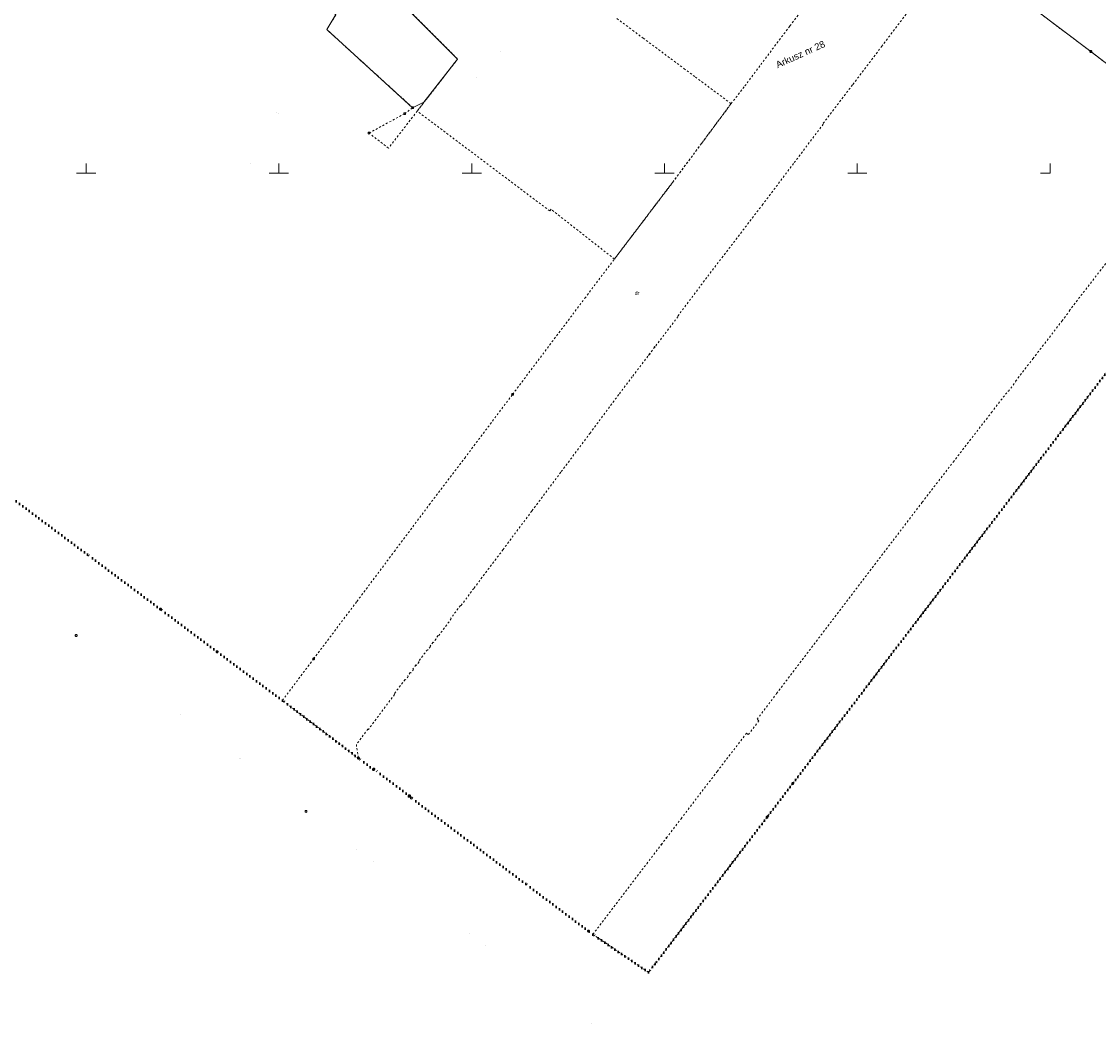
# Model space of a CAD drawing. Extents: x 6472695 to 6473494, y 5822279 to 5823456.
# Tile 3 of 51: x 6472933 to 6473213, y 5822279 to 5822539. Entities that reach past the tile are written whole.
import ezdxf
from ezdxf.enums import TextEntityAlignment as Align

# ---------------------------------------------------------------- set-up
doc = ezdxf.new("R2010")
doc.units = 0
doc.linetypes.add('KROPK2', pattern=[1, 0.05, -0.95])
doc.linetypes.add('PRZER1-1', pattern=[1, 0.5, -0.5])
doc.layers.get('0').update_dxf_attribs({"linetype": 'CONTINUOUS'})
for name, color, linetype, lineweight in [('EGDE', 7, 'CONTINUOUS', 18), ('EGPG', 7, 'CONTINUOUS', 18), ('GESJAE', 7, 'CONTINUOUS', 50), ('GESJAE_O', 7, 'CONTINUOUS', 50), ('GSPPRB', 7, 'CONTINUOUS', 18), ('Ramka sekcyjna', 7, 'CONTINUOUS', 18)]:
    doc.layers.add(name, color=color, linetype=linetype, lineweight=lineweight)
doc.layers.add('EGUG', color=7, linetype='CONTINUOUS', lineweight=18, true_color=0x008000)
doc.layers.add('EGUG_O', color=7, linetype='CONTINUOUS', lineweight=18, true_color=0x008000)
doc.styles.add('Arial', font='Arial')

# ---------------------------------------------------------------- blocks, each defined once
blk = doc.blocks.new('D_GEPPGD1_1')
at = {"color": 0}
blk.add_lwpolyline([(0, 0.25), (0.077254, 0.237764), (0.146946, 0.202254), (0.202254, 0.146946), (0.237764, 0.077254), (0.25, 0), (0.237764, -0.077254), (0.202254, -0.146946), (0.146946, -0.202254), (0.077254, -0.237764), (0, -0.25), (-0.077254, -0.237764), (-0.146946, -0.202254), (-0.202254, -0.146946), (-0.237764, -0.077254), (-0.25, 0), (-0.237764, 0.077254), (-0.202254, 0.146946), (-0.146946, 0.202254), (-0.077254, 0.237764)], close=True, dxfattribs=at)
blk = doc.blocks.new('D_GSPPRB0')
at = {"color": 0, "lineweight": 18}
for points in [[(-0.12726, -0.12726), (0.12726, 0.12726)], [(-0.12726, 0.12726), (0.12726, -0.12726)]]:
    blk.add_lwpolyline(points, dxfattribs=at)
blk = doc.blocks.new('D_GEPPGD1_2')
blk.add_hatch(color=0).paths.add_polyline_path([(0, -0.045), (0.013906, -0.042798), (0.02645, -0.036406), (0.036406, -0.02645), (0.042798, -0.013906), (0.045, 0), (0.042798, 0.013906), (0.036406, 0.02645), (0.02645, 0.036406), (0.013906, 0.042798), (0, 0.045), (-0.013906, 0.042798), (-0.02645, 0.036406), (-0.036406, 0.02645), (-0.042798, 0.013906), (-0.045, 0), (-0.042798, -0.013906), (-0.036406, -0.02645), (-0.02645, -0.036406), (-0.013906, -0.042798)])

msp = doc.modelspace()

# ---------------------------------------------------------------- linework, layer by layer
at = {"layer": 'EGDE', "linetype": 'Continuous', "lineweight": 18}
msp.add_lwpolyline([(6472942.48, 5822600.29), (6472968.75, 5822616.05), (6472980.21, 5822598.39), (6472982.78, 5822595.16), (6472987.77, 5822588.92), (6472989.53, 5822585.72), (6472995.82, 5822580.21), (6472999.14, 5822576.88), (6473010.1, 5822565.91), (6473029.79, 5822546.2), (6473046.32, 5822529.58), (6473037.62, 5822518.36), (6473034.68, 5822516.97), (6473012.39, 5822537.24), (6473014.78, 5822541.17), (6472995.61, 5822552.16), (6472976.15, 5822569.74), (6472972.32, 5822573.21), (6472960.56, 5822583.83), (6472960.04, 5822583.28), (6472952.04, 5822590.73)], close=True, dxfattribs=at)
msp.add_lwpolyline([(6473239.62, 5822509.21), (6473210.55, 5822531.53), (6473195.5, 5822542.88)], dxfattribs=at)
at = {"layer": 'EGUG', "linetype": 'PRZER1-1', "lineweight": 18}
msp.add_lwpolyline([(6472942.48, 5822600.29), (6472968.75, 5822616.05), (6472980.21, 5822598.39), (6472982.78, 5822595.16), (6472987.77, 5822588.92), (6472989.53, 5822585.72), (6472995.82, 5822580.21), (6472999.14, 5822576.88), (6473010.1, 5822565.91), (6473029.79, 5822546.2), (6473046.32, 5822529.58), (6473037.62, 5822518.36), (6473035.86, 5822516.08), (6473028.42, 5822506.47), (6473023.36, 5822510.39), (6473032.61, 5822515.42), (6473034.68, 5822516.97), (6473012.39, 5822537.24), (6473014.78, 5822541.17), (6472995.61, 5822552.16), (6472976.15, 5822569.74), (6472970.63, 5822562.46), (6472934.63, 5822590.14)], close=True, dxfattribs=at)
for points in [[(6473175.3, 5822557.97), (6473156.4, 5822532.97), (6473148.75, 5822522.87), (6473141.06, 5822512.76), (6473141.16, 5822512.69), (6473133.47, 5822502.49), (6473125.5, 5822491.91), (6473110.96, 5822472.91), (6473103.38, 5822462.81), (6473103.48, 5822462.74), (6473097.48, 5822454.85), (6473096.14, 5822453.08), (6473095.69, 5822452.5), (6473091.61, 5822447.16), (6473088.12, 5822442.53), (6473080.71, 5822432.56), (6473073.1, 5822422.38), (6473065.58, 5822412.31), (6473058.11, 5822402.32), (6473050.53, 5822392.24), (6473047.18, 5822387.73), (6473047.06, 5822387.82), (6473044.59, 5822384.5), (6473044.71, 5822384.41), (6473041.38, 5822379.92), (6473041.26, 5822380.01), (6473040.66, 5822379.21), (6473040.76, 5822379.14), (6473040.07, 5822378.22), (6473039.97, 5822378.3), (6473039.18, 5822377.25), (6473039.29, 5822377.17), (6473038.61, 5822376.27), (6473038.51, 5822376.35), (6473036.21, 5822373.29), (6473036.36, 5822373.18), (6473035.68, 5822372.28), (6473035.53, 5822372.39), (6473034.75, 5822371.34), (6473034.9, 5822371.23), (6473034.21, 5822370.31), (6473034.06, 5822370.43), (6473033.39, 5822369.54), (6473033.54, 5822369.42), (6473032.85, 5822368.51), (6473032.7, 5822368.62), (6473032.09, 5822367.82), (6473029.85, 5822364.82), (6473029.97, 5822364.73), (6473023.2, 5822355.67), (6473023.08, 5822355.76), (6473020.08, 5822351.75), (6473020.63, 5822348.19), (6473000.91, 5822363.2), (6473009, 5822373.97), (6473020.23, 5822388.89), (6473029.93, 5822401.85), (6473038.99, 5822413.96), (6473048.18, 5822426.07), (6473060.6, 5822442.6), (6473079.34, 5822467.54), (6473087, 5822477.71), (6473102.11, 5822497.6), (6473109.6, 5822507.69), (6473117.27, 5822518.02), (6473120.84, 5822522.6), (6473124.95, 5822528.13), (6473132.52, 5822538.18), (6473136.05, 5822542.86)], [(6473087.66, 5822540.09), (6473091.72, 5822537.06), (6473094.46, 5822535.02), (6473096.06, 5822533.83), (6473102.49, 5822529.03), (6473105.05, 5822527.13), (6473108.01, 5822524.92), (6473117.27, 5822518.02), (6473109.6, 5822507.69), (6473102.11, 5822497.6), (6473087, 5822477.71), (6473070.56, 5822490.62), (6473070.25, 5822490.18), (6473035.86, 5822516.08), (6473037.62, 5822518.36), (6473046.32, 5822529.58), (6473029.79, 5822546.2)], [(6473239.62, 5822509.21), (6473210.55, 5822531.53), (6473195.5, 5822542.88)], [(6473253.68, 5822499.51), (6473133.24, 5822341.63), (6473126.57, 5822332.88), (6473097.56, 5822294.86), (6473095.82, 5822292.67), (6473081.43, 5822302.49), (6473095.4, 5822320.83), (6473099.17, 5822325.78), (6473100.49, 5822327.51), (6473104.29, 5822332.51), (6473113.68, 5822344.79), (6473121.27, 5822354.69), (6473121.76, 5822354.32), (6473124.49, 5822357.92), (6473123.99, 5822358.3), (6473129.08, 5822364.98), (6473136.94, 5822375.32), (6473152.06, 5822395.21), (6473159.27, 5822404.68), (6473166.83, 5822414.61), (6473174.86, 5822425.03), (6473184.78, 5822437.88), (6473189.08, 5822443.46), (6473189.18, 5822443.39), (6473191.13, 5822445.93), (6473191.04, 5822446), (6473195.54, 5822451.84), (6473203.07, 5822461.61), (6473205.05, 5822464.18), (6473204.95, 5822464.26), (6473215.04, 5822477.33)]]:
    msp.add_lwpolyline(points, dxfattribs=at)
at = {"layer": 'GESJAE', "linetype": 'KROPK2', "lineweight": 50, "elevation": 10.22}
msp.add_lwpolyline([(6473253.68, 5822499.51), (6473133.24, 5822341.63), (6473126.57, 5822332.88), (6473097.56, 5822294.86), (6473095.82, 5822292.67), (6473081.43, 5822302.49), (6473080.29, 5822303.35), (6473064, 5822315.59), (6473034.33, 5822337.89), (6473033.75, 5822338.33), (6473033.84, 5822338.45), (6473024.61, 5822345.38), (6473024.52, 5822345.26), (6473020.63, 5822348.19), (6473000.91, 5822363.2), (6472983.96, 5822375.83), (6472969.27, 5822386.87), (6472950.38, 5822401.01), (6472916.1, 5822426.66)], dxfattribs=at)
at = {"layer": 'Ramka sekcyjna', "color": 7, "linetype": 'Continuous', "lineweight": 18, "elevation": 100, "flags": 128}
for points in [[(6472950, 5822500), (6472950, 5822502.5)], [(6473000, 5822500), (6473000, 5822502.5)], [(6473050, 5822500), (6473050, 5822502.5)], [(6473100, 5822500), (6473100, 5822502.5)], [(6473150, 5822500), (6473150, 5822502.5)], [(6473200, 5822500), (6473200, 5822502.5)], [(6472952.5, 5822500), (6472947.5, 5822500)], [(6473002.5, 5822500), (6472997.5, 5822500)], [(6473052.5, 5822500), (6473047.5, 5822500)], [(6473102.5, 5822500), (6473097.5, 5822500)], [(6473152.5, 5822500), (6473147.5, 5822500)], [(6473200, 5822500), (6473197.5, 5822500)]]:
    msp.add_lwpolyline(points, dxfattribs=at)

# ---------------------------------------------------------------- block references
at = {"layer": 'EGPG', "linetype": 'Continuous', "lineweight": 18}
for name, p in [('D_GEPPGD1_2', (6473132.52, 5822538.18)), ('D_GEPPGD1_2', (6473012.39, 5822537.24)), ('D_GEPPGD1_2', (6473091.72, 5822537.06)), ('D_GEPPGD1_2', (6473094.46, 5822535.02)), ('D_GEPPGD1_2', (6473096.06, 5822533.83)), ('D_GEPPGD1_2', (6473156.4, 5822532.97)), ('D_GEPPGD1_2', (6473057.4, 5822531.43)), ('D_GEPPGD1_2', (6473046.32, 5822529.58)), ('D_GEPPGD1_2', (6473102.49, 5822529.03)), ('D_GEPPGD1_2', (6473105.05, 5822527.13)), ('D_GEPPGD1_2', (6473124.95, 5822528.13)), ('D_GEPPGD1_2', (6473004.78, 5822524.76)), ('D_GEPPGD1_2', (6473051.14, 5822524.73)), ('D_GEPPGD1_2', (6473108.01, 5822524.92)), ('D_GEPPGD1_2', (6473120.84, 5822522.6)), ('D_GEPPGD1_2', (6473148.75, 5822522.87)), ('D_GEPPGD1_2', (6472999.43, 5822515.79)), ('D_GEPPGD1_1', (6473034.68, 5822516.97)), ('D_GEPPGD1_2', (6473035.86, 5822516.08)), ('D_GEPPGD1_2', (6473037.62, 5822518.36)), ('D_GEPPGD1_2', (6473117.27, 5822518.02)), ('D_GEPPGD1_2', (6472998.8, 5822513.6)), ('D_GEPPGD1_2', (6472999.85, 5822515.53)), ('D_GEPPGD1_1', (6473032.61, 5822515.42)), ('D_GEPPGD1_2', (6473141.06, 5822512.76)), ('D_GEPPGD1_2', (6473141.16, 5822512.69))]:
    msp.add_blockref(name, p, dxfattribs=at)
at = {"layer": 'EGPG', "color": 7, "linetype": 'Continuous', "lineweight": 18}
for name, p in [('D_GEPPGD1_1', (6473210.55, 5822531.53)), ('D_GEPPGD1_1', (6473023.36, 5822510.39)), ('D_GEPPGD1_2', (6473109.6, 5822507.69)), ('D_GEPPGD1_2', (6473028.42, 5822506.47)), ('D_GEPPGD1_2', (6472992.74, 5822502.37)), ('D_GEPPGD1_2', (6473133.47, 5822502.49)), ('D_GEPPGD1_2', (6473102.11, 5822497.6)), ('D_GEPPGD1_2', (6473070.56, 5822490.62)), ('D_GEPPGD1_2', (6473125.5, 5822491.91)), ('D_GEPPGD1_2', (6473070.25, 5822490.18)), ('D_GEPPGD1_2', (6473087, 5822477.71)), ('D_GEPPGD1_2', (6473110.96, 5822472.91)), ('D_GEPPGD1_2', (6473079.34, 5822467.54)), ('D_GEPPGD1_2', (6473103.38, 5822462.81)), ('D_GEPPGD1_2', (6473103.48, 5822462.74)), ('D_GEPPGD1_2', (6473204.95, 5822464.26)), ('D_GEPPGD1_2', (6473205.05, 5822464.18)), ('D_GEPPGD1_2', (6473203.07, 5822461.61)), ('D_GEPPGD1_2', (6473095.69, 5822452.5)), ('D_GEPPGD1_2', (6473195.54, 5822451.84)), ('D_GEPPGD1_2', (6473091.61, 5822447.16)), ('D_GEPPGD1_2', (6473191.04, 5822446)), ('D_GEPPGD1_2', (6473191.13, 5822445.93)), ('D_GEPPGD1_2', (6473189.08, 5822443.46)), ('D_GEPPGD1_2', (6473189.18, 5822443.39)), ('D_GEPPGD1_1', (6473060.6, 5822442.6)), ('D_GEPPGD1_2', (6473088.12, 5822442.53)), ('D_GEPPGD1_2', (6473184.78, 5822437.88)), ('D_GEPPGD1_2', (6473080.71, 5822432.56)), ('D_GEPPGD1_2', (6473048.18, 5822426.07)), ('D_GEPPGD1_2', (6473174.86, 5822425.03)), ('D_GEPPGD1_2', (6473073.1, 5822422.38)), ('D_GEPPGD1_2', (6473038.99, 5822413.96)), ('D_GEPPGD1_2', (6473166.83, 5822414.61)), ('D_GEPPGD1_2', (6473065.58, 5822412.31)), ('D_GEPPGD1_2', (6473159.27, 5822404.68)), ('D_GEPPGD1_2', (6473029.93, 5822401.85)), ('D_GEPPGD1_2', (6473058.11, 5822402.32)), ('D_GEPPGD1_2', (6472950.38, 5822401.01)), ('D_GEPPGD1_2', (6473152.06, 5822395.21)), ('D_GEPPGD1_2', (6473050.53, 5822392.24)), ('D_GEPPGD1_2', (6473020.23, 5822388.89)), ('D_GEPPGD1_2', (6473047.06, 5822387.82)), ('D_GEPPGD1_2', (6473047.18, 5822387.73)), ('D_GEPPGD1_1', (6472969.27, 5822386.87)), ('D_GEPPGD1_2', (6473044.59, 5822384.5)), ('D_GEPPGD1_2', (6473044.71, 5822384.41)), ('D_GEPPGD1_1', (6472947.4, 5822380.02)), ('D_GEPPGD1_2', (6473040.66, 5822379.21)), ('D_GEPPGD1_2', (6473040.76, 5822379.14)), ('D_GEPPGD1_2', (6473041.26, 5822380.01)), ('D_GEPPGD1_2', (6473041.38, 5822379.92)), ('D_GEPPGD1_2', (6473038.51, 5822376.35)), ('D_GEPPGD1_2', (6473038.61, 5822376.27)), ('D_GEPPGD1_2', (6473039.18, 5822377.25)), ('D_GEPPGD1_2', (6473039.29, 5822377.17)), ('D_GEPPGD1_2', (6473039.97, 5822378.3)), ('D_GEPPGD1_2', (6473040.07, 5822378.22)), ('D_GEPPGD1_1', (6472983.96, 5822375.83)), ('D_GEPPGD1_1', (6473009, 5822373.97)), ('D_GEPPGD1_2', (6473036.21, 5822373.29)), ('D_GEPPGD1_2', (6473136.94, 5822375.32)), ('D_GEPPGD1_2', (6473034.75, 5822371.34)), ('D_GEPPGD1_2', (6473034.9, 5822371.23)), ('D_GEPPGD1_2', (6473035.53, 5822372.39)), ('D_GEPPGD1_2', (6473035.68, 5822372.28)), ('D_GEPPGD1_2', (6473036.36, 5822373.18)), ('D_GEPPGD1_2', (6473032.09, 5822367.82)), ('D_GEPPGD1_2', (6473032.7, 5822368.62)), ('D_GEPPGD1_2', (6473032.85, 5822368.51)), ('D_GEPPGD1_2', (6473033.39, 5822369.54)), ('D_GEPPGD1_2', (6473033.54, 5822369.42)), ('D_GEPPGD1_2', (6473034.06, 5822370.43)), ('D_GEPPGD1_2', (6473034.21, 5822370.31)), ('D_GEPPGD1_2', (6473129.08, 5822364.98)), ('D_GEPPGD1_2', (6473000.91, 5822363.2)), ('D_GEPPGD1_2', (6473029.85, 5822364.82)), ('D_GEPPGD1_2', (6473029.97, 5822364.73)), ('D_GEPPGD1_2', (6472974.43, 5822359.64)), ('D_GEPPGD1_2', (6473123.99, 5822358.3)), ('D_GEPPGD1_2', (6473124.49, 5822357.92)), ('D_GEPPGD1_2', (6473023.08, 5822355.76)), ('D_GEPPGD1_2', (6473023.2, 5822355.67)), ('D_GEPPGD1_2', (6473121.27, 5822354.69)), ('D_GEPPGD1_2', (6473121.76, 5822354.32)), ('D_GEPPGD1_2', (6473020.08, 5822351.75)), ('D_GEPPGD1_2', (6472989.9, 5822348.12)), ('D_GEPPGD1_1', (6473020.63, 5822348.19)), ('D_GEPPGD1_1', (6473024.52, 5822345.26)), ('D_GEPPGD1_1', (6473024.61, 5822345.38)), ('D_GEPPGD1_2', (6473113.68, 5822344.79)), ('D_GEPPGD1_1', (6473133.24, 5822341.63)), ('D_GEPPGD1_1', (6473033.75, 5822338.33)), ('D_GEPPGD1_1', (6473033.84, 5822338.45)), ('D_GEPPGD1_1', (6473034.33, 5822337.89)), ('D_GEPPGD1_1', (6473007.01, 5822334.4)), ('D_GEPPGD1_2', (6473104.29, 5822332.51)), ('D_GEPPGD1_1', (6473126.57, 5822332.88)), ('D_GEPPGD1_2', (6473020.07, 5822324.61)), ('D_GEPPGD1_2', (6473024.5, 5822321.3)), ('D_GEPPGD1_2', (6473095.4, 5822320.83)), ('D_GEPPGD1_2', (6473064, 5822315.59)), ('D_GEPPGD1_1', (6473080.29, 5822303.35)), ('D_GEPPGD1_2', (6473049.41, 5822302.65)), ('D_GEPPGD1_2', (6473081.43, 5822302.49)), ('D_GEPPGD1_2', (6473053.64, 5822299.48)), ('D_GEPPGD1_2', (6473095.82, 5822292.67)), ('D_GEPPGD1_2', (6473097.56, 5822294.86)), ('D_GEPPGD1_2', (6473081.14, 5822279.42))]:
    msp.add_blockref(name, p, dxfattribs=at)
at = {"layer": 'GSPPRB', "color": 7, "linetype": 'Continuous', "lineweight": 18}
for p in [(6473097.48, 5822454.85, 10.28), (6473096.14, 5822453.08, 10.28), (6473099.17, 5822325.78, 10.28), (6473100.49, 5822327.51, 10.28)]:
    msp.add_blockref('D_GSPPRB0', p, dxfattribs=at)

# ---------------------------------------------------------------- texts
at = {"layer": 'EGUG_O', "color": 96, "linetype": 'Continuous', "lineweight": 0, "true_color": 0x008000, "style": 'Arial'}
msp.add_text('dr', height=1, dxfattribs=at).set_placement((6473092.86, 5822468.35, 10.8), align=Align.CENTER)
at = {"layer": 'GESJAE_O', "linetype": 'Continuous', "lineweight": 0, "style": 'Arial'}
msp.add_text('Arkusz nr 28', height=1.75, rotation=24.3576, dxfattribs=at).set_placement((6473135.6, 5822530.03, 10.8), align=Align.CENTER)

doc.saveas('drawing.dxf')
